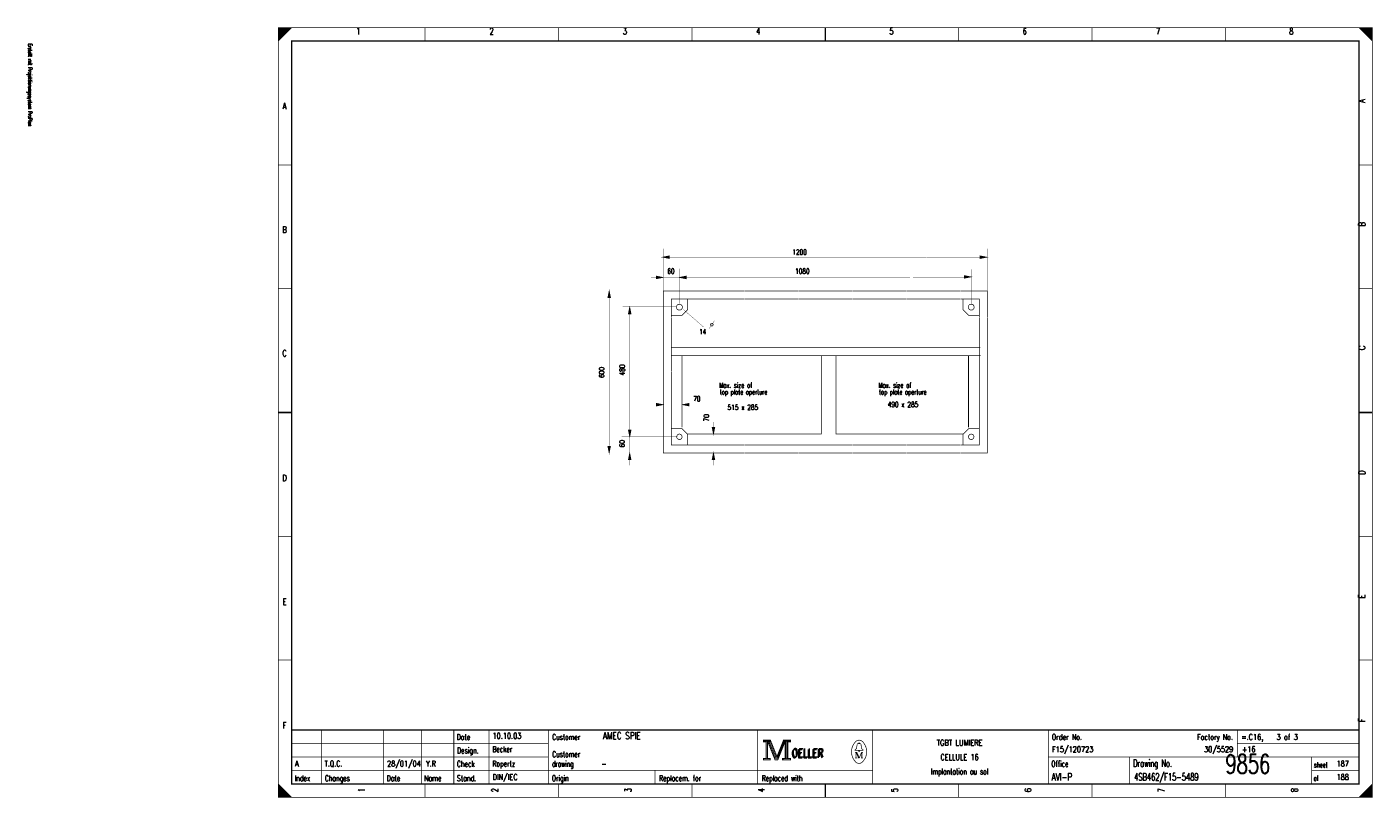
# Model space of a CAD drawing. Header units: centimetres. Extents: x 0 to 491, y -1040 to 69.
# Tile 99 of 181: x 341 to 391, y -720 to -691. Entities that reach past the tile are written whole.
import ezdxf
from ezdxf.enums import TextEntityAlignment as Align

# ---------------------------------------------------------------- set-up
doc = ezdxf.new("R2010")
doc.units = ezdxf.units.CM
doc.header["$MEASUREMENT"] = 0
doc.linetypes.add('GESTRICHELT', pattern=[3.75, 3, -0.75])
doc.layers.get('0').update_dxf_attribs({"color": 9, "linetype": 'CONTINUOUS'})
doc.layers.add('1', color=7, linetype='CONTINUOUS')
doc.styles.get("Standard").update_dxf_attribs({"font": 'romans.shx', "bigfont": 'TXT.shx'})

msp = doc.modelspace()

# ---------------------------------------------------------------- linework, layer by layer
at = {"color": 0, "const_width": 0.025, "flags": 128}
for points in [[(350, -705.75), (350, -691.5), (390.5, -691.5), (390.5, -720), (350, -720), (350, -705.75)], [(350, -691.5), (350.5, -691.5), (350, -692), (350, -691.5)], [(350.025, -691.5), (350.025, -691.975), (350.05, -691.95), (350.05, -691.5), (350.075, -691.5), (350.075, -691.925), (350.1, -691.9), (350.1, -691.5), (350.125, -691.5), (350.125, -691.875), (350.15, -691.85), (350.15, -691.5), (350.175, -691.5), (350.175, -691.825), (350.2, -691.8)], [(350.2, -691.8), (350.2, -691.5), (350.225, -691.5), (350.225, -691.775), (350.25, -691.75), (350.25, -691.5), (350.275, -691.5), (350.275, -691.725), (350.3, -691.7), (350.3, -691.5), (350.325, -691.5), (350.325, -691.675), (350.35, -691.65), (350.35, -691.5), (350.375, -691.5)], [(350.375, -691.5), (350.375, -691.625), (350.4, -691.6), (350.4, -691.5), (350.425, -691.5), (350.425, -691.575), (350.45, -691.55), (350.45, -691.5), (350.475, -691.5), (350.475, -691.525)], [(390, -691.5), (390.5, -692), (390.475, -691.975), (390.475, -691.5), (390.45, -691.5), (390.45, -691.95), (390.425, -691.925), (390.425, -691.5), (390.4, -691.5), (390.4, -691.9), (390.375, -691.875), (390.375, -691.5), (390.35, -691.5), (390.35, -691.85), (390.325, -691.825)], [(390.15, -691.65), (390.15, -691.5), (390.125, -691.5), (390.125, -691.625), (390.1, -691.6), (390.1, -691.5), (390.075, -691.5), (390.075, -691.575), (390.05, -691.55), (390.05, -691.5), (390.025, -691.5), (390.025, -691.525)], [(390.325, -691.825), (390.325, -691.5), (390.3, -691.5), (390.3, -691.8), (390.275, -691.775), (390.275, -691.5), (390.25, -691.5), (390.25, -691.75), (390.225, -691.725), (390.225, -691.5), (390.2, -691.5), (390.2, -691.7), (390.175, -691.675), (390.175, -691.5), (390.15, -691.5)], [(367.95, -717.88), (367.95, -717.95), (368.05, -717.95), (368.05, -718.55), (367.95, -718.55), (367.95, -718.62), (368.22, -718.62), (368.22, -718.55), (368.12, -718.55), (368.12, -717.95), (368.22, -717.95), (368.22, -717.88), (367.95, -717.88)], [(368.07, -717.93), (368.07, -718.57), (368.1, -718.57), (368.1, -717.93)], [(368.12, -717.95), (368.39, -718.62), (368.49, -718.62), (368.76, -717.95)], [(368.18, -717.95), (368.42, -718.54), (368.46, -718.54)], [(368.22, -717.88), (368.46, -718.48), (368.7, -717.88)], [(368.22, -717.95), (368.44, -718.51), (368.47, -718.51)], [(368.46, -718.58), (368.49, -718.58), (368.74, -717.95)], [(368.46, -718.54), (368.48, -718.54), (368.72, -717.95)], [(368.76, -717.95), (368.76, -718.55), (368.66, -718.55), (368.66, -718.62), (368.71, -718.62)], [(368.7, -717.88), (368.7, -717.95), (368.8, -717.95), (368.8, -718.55), (368.7, -718.55), (368.7, -718.62), (368.97, -718.62), (368.97, -718.55), (368.87, -718.55), (368.87, -717.95), (368.97, -717.95), (368.97, -717.88), (368.7, -717.88)], [(368.78, -717.93), (368.78, -718.57), (368.83, -718.57), (368.83, -717.93), (368.85, -717.93), (368.85, -718.57)], [(371.48, -718.01), (371.48, -717.98), (371.52, -717.98), (371.52, -718.01)], [(371.48, -718.26), (371.35, -718.26), (371.35, -718.24), (371.4, -718.2), (371.43, -718.04)], [(371.39, -718.33), (371.39, -718.54), (371.35, -718.54)], [(371.39, -718.33), (371.48, -718.54), (371.51, -718.54)], [(371.52, -718.26), (371.65, -718.26), (371.65, -718.24), (371.6, -718.2), (371.57, -718.04)], [(350, -719.5), (350, -720), (350.5, -720), (350, -719.5), (350.025, -719.525), (350.025, -720), (350.05, -720), (350.05, -719.55), (350.075, -719.575), (350.075, -720), (350.1, -720), (350.1, -719.6), (350.125, -719.625), (350.125, -720), (350.15, -720)], [(350.15, -720), (350.15, -719.65), (350.175, -719.675), (350.175, -720), (350.2, -720), (350.2, -719.7), (350.225, -719.725), (350.225, -720), (350.25, -720), (350.25, -719.75), (350.275, -719.775), (350.275, -720), (350.3, -720), (350.3, -719.8), (350.325, -719.825)], [(350.325, -719.825), (350.325, -720), (350.35, -720), (350.35, -719.85), (350.375, -719.875), (350.375, -720), (350.4, -720), (350.4, -719.9), (350.425, -719.925), (350.425, -720), (350.45, -720), (350.45, -719.95), (350.475, -719.975)], [(390.125, -719.875), (390.125, -720), (390.1, -720), (390.1, -719.9), (390.075, -719.925), (390.075, -720), (390.05, -720), (390.05, -719.95), (390.025, -719.975), (390.025, -720)], [(390.3, -720), (390.3, -719.7), (390.275, -719.725), (390.275, -720), (390.25, -720), (390.25, -719.75), (390.225, -719.775), (390.225, -720), (390.2, -720), (390.2, -719.8), (390.175, -719.825), (390.175, -720), (390.15, -720), (390.15, -719.85), (390.125, -719.875)], [(390.475, -719.525), (390.475, -720), (390.45, -720), (390.45, -719.55), (390.425, -719.575), (390.425, -720), (390.4, -720), (390.4, -719.6), (390.375, -719.625), (390.375, -720), (390.35, -720), (390.35, -719.65), (390.325, -719.675), (390.325, -720), (390.3, -720)]]:
    msp.add_lwpolyline(points, dxfattribs=at)
at = {"color": 0, "flags": 128}
for points, const_width in [([(350, -691.5), (390.5, -691.5), (390.5, -720), (350, -720)], 0.025), ([(350.5, -692), (390, -692), (390, -719.5), (350.5, -719.5)], 0.05), ([(350.5, -692), (390, -692), (390, -719.5), (350.5, -719.5)], 0.025), ([(367.97, -717.9), (368.2, -717.9), (368.2, -717.93), (367.97, -717.93)], 0.025), ([(368.72, -717.9), (368.95, -717.9), (368.95, -717.93), (368.72, -717.93)], 0.025), ([(371.48, -718.26), (371.52, -718.26), (371.52, -718.29), (371.48, -718.29)], 0.025), ([(367.97, -718.57), (368.2, -718.57), (368.2, -718.6), (367.97, -718.6)], 0.025), ([(368.68, -718.57), (368.95, -718.57), (368.95, -718.6), (368.68, -718.6)], 0.025)]:
    msp.add_lwpolyline(points, close=True, dxfattribs=dict(at, const_width=const_width))
at = {"color": 0}
for points, const_width in [([(355.438, -691.5), (355.438, -692)], 0.025), ([(360.375, -691.5), (360.375, -692)], 0.025), ([(365.312, -691.5), (365.312, -692)], 0.025), ([(370.25, -692), (370.25, -691.5)], 0.05), ([(370.25, -691.5), (370.25, -692)], 0.025), ([(375.188, -691.5), (375.188, -692)], 0.025), ([(380.125, -691.5), (380.125, -692)], 0.025), ([(385.062, -691.5), (385.062, -692)], 0.025), ([(350, -696.583), (350.5, -696.583)], 0.025), ([(390.5, -696.583), (390, -696.583)], 0.025), ([(350, -701.167), (350.5, -701.167)], 0.025), ([(390.5, -701.167), (390, -701.167)], 0.025), ([(350.5, -705.75), (350, -705.75)], 0.05), ([(350, -705.75), (350.5, -705.75)], 0.025), ([(390, -705.75), (390.5, -705.75)], 0.05), ([(390.5, -705.75), (390, -705.75)], 0.025), ([(350, -710.333), (350.5, -710.333)], 0.025), ([(390.5, -710.333), (390, -710.333)], 0.025), ([(350, -714.917), (350.5, -714.917)], 0.025), ([(390.5, -714.917), (390, -714.917)], 0.025), ([(390, -717.5), (350.5, -717.5)], 0.05), ([(351.6, -719.5), (351.6, -717.5)], 0.025), ([(353.9, -719.5), (353.9, -717.5)], 0.025), ([(355.3, -719.5), (355.3, -717.5)], 0.025), ([(356.5, -717.5), (356.5, -719.5)], 0.025), ([(357.8, -717.5), (357.8, -719.5)], 0.025), ([(360, -717.5), (360, -719.5)], 0.025), ([(367.75, -717.5), (367.75, -719.5)], 0.025), ([(372, -717.5), (372, -719.5)], 0.025), ([(378.5, -717.5), (378.5, -719.5)], 0.025), ([(385.5, -717.5), (385.5, -718.5)], 0.025), ([(350.5, -718), (360, -718)], 0.025), ([(368.15, -717.95), (368.4, -718.58)], 0.025), ([(368.47, -718.51), (368.7, -717.94)], 0.025), ([(371.46, -718.01), (371.55, -718.01)], 0.025), ([(385.5, -718), (390, -718)], 0.025), ([(350.5, -718.5), (360, -718.5)], 0.025), ([(371.35, -718.33), (371.42, -718.33)], 0.025), ([(371.42, -718.33), (371.51, -718.54)], 0.025), ([(371.51, -718.54), (371.59, -718.33)], 0.025), ([(371.59, -718.54), (371.59, -718.33)], 0.025), ([(371.59, -718.33), (371.65, -718.33)], 0.025), ([(371.61, -718.33), (371.61, -718.54)], 0.025), ([(378.5, -718.5), (390, -718.5)], 0.025), ([(381.5, -718.5), (381.5, -719.5)], 0.025), ([(388.25, -718.5), (388.25, -719.5)], 0.025), ([(350.5, -719), (372, -719)], 0.025), ([(363.95, -719), (363.95, -719.5)], 0.025), ([(368.4, -718.58), (368.46, -718.58)], 0.025), ([(371.39, -718.54), (371.43, -718.54)], 0.025), ([(371.65, -718.54), (371.57, -718.54)], 0.025), ([(388.25, -719), (390, -719)], 0.025), ([(355.438, -720), (355.438, -719.5)], 0.025), ([(360.375, -720), (360.375, -719.5)], 0.025), ([(365.312, -720), (365.312, -719.5)], 0.025), ([(370.25, -719.5), (370.25, -720)], 0.05), ([(370.25, -720), (370.25, -719.5)], 0.025), ([(375.188, -720), (375.188, -719.5)], 0.025), ([(380.125, -720), (380.125, -719.5)], 0.025), ([(385.062, -720), (385.062, -719.5)], 0.025), ([(390.5, -719.5), (390, -720)], 0.025), ([(350.475, -720), (350.475, -719.975)], 0.025)]:
    msp.add_lwpolyline(points, dxfattribs=dict(at, const_width=const_width))
at = {"color": 0, "const_width": 0.025, "flags": 128}
for points in [[(371.35, -717.961, 0.373815), (371.349, -718.658, 0.373815)], [(371.649, -717.96, 0.530775), (371.351, -717.959, 0.530775)], [(371.46, -718.01, 0.414214), (371.43, -718.04, 0.414214)], [(371.57, -718.04, 0.414214), (371.54, -718.01, 0.414214)], [(371.65, -718.66, 0.378582), (371.646, -717.956, 0.378582)], [(371.35, -718.66, 0.532213), (371.649, -718.661, 0.532213)]]:
    msp.add_lwpolyline(points, format="xyb", dxfattribs=at)
at = {"layer": '1', "color": 0, "const_width": 0.025, "flags": 128}
for points in [[(364.23, -700), (364.48, -699.95), (364.48, -700.05), (364.23, -700)], [(376.23, -700), (375.98, -699.95), (375.98, -700.05), (376.23, -700)], [(364.24, -700.75), (363.99, -700.7), (363.99, -700.8), (364.24, -700.75)], [(364.85, -700.75), (365.1, -700.7), (365.1, -700.8), (364.85, -700.75)], [(375.64, -700.73), (375.39, -700.68), (375.39, -700.78), (375.64, -700.73)], [(362.25, -701.25), (362.2, -701.5), (362.3, -701.5), (362.25, -701.25)], [(364.25, -702.24), (364.25, -701.25), (365.25, -701.25)], [(365.15, -701.55), (365.15, -701.95), (364.95, -702.15), (364.55, -702.15)], [(365.25, -701.55), (364.55, -701.55), (364.55, -702.24)], [(375.26, -701.25), (376.25, -701.25), (376.25, -702.24)], [(375.95, -702.24), (375.95, -701.55), (375.26, -701.55)], [(375.35, -701.55), (375.35, -701.95), (375.55, -702.15), (375.95, -702.15)], [(363.01, -701.85), (362.96, -702.1), (363.06, -702.1), (363.01, -701.85)], [(364.25, -705.46), (364, -705.41), (364, -705.51), (364.25, -705.46)], [(364.96, -705.46), (365.21, -705.41), (365.21, -705.51), (364.96, -705.46)], [(363.01, -706.65), (362.96, -706.4), (363.06, -706.4), (363.01, -706.65)], [(364.25, -706.25), (364.25, -707.25), (365.25, -707.25)], [(364.55, -706.25), (364.55, -706.95), (365.25, -706.95)], [(365.15, -706.95), (365.15, -706.55), (364.95, -706.35), (364.55, -706.35)], [(366.11, -706.55), (366.06, -706.3), (366.16, -706.3), (366.11, -706.55)], [(375.26, -706.95), (375.95, -706.95), (375.95, -706.25)], [(375.26, -707.25), (376.25, -707.25), (376.25, -706.25)], [(375.95, -706.35), (375.55, -706.35), (375.35, -706.55), (375.35, -706.95)], [(362.25, -707.25), (362.2, -707), (362.3, -707), (362.25, -707.25)], [(363.01, -707.25), (362.96, -707.5), (363.06, -707.5), (363.01, -707.25)], [(366.11, -707.25), (366.06, -707.5), (366.16, -707.5), (366.11, -707.25)]]:
    msp.add_lwpolyline(points, dxfattribs=at)
at = {"layer": '1', "color": 0}
for points, const_width in [([(364.48, -700.03), (364.23, -700)], 0.025), ([(364.24, -700), (364.48, -699.97)], 0.025), ([(364.24, -700), (364.48, -699.99)], 0.025), ([(364.25, -699.69), (364.25, -701.25)], 0.01), ([(364.26, -700), (364.48, -700.01)], 0.025), ([(364.48, -700), (367.24, -700)], 0.01), ([(367.24, -700), (369.25, -700)], 0.01), ([(369.24, -700), (371.24, -700)], 0.01), ([(371.24, -700), (373.98, -700)], 0.01), ([(373.99, -700), (375.99, -700)], 0.01), ([(375.98, -699.97), (376.23, -700)], 0.025), ([(375.98, -699.99), (376.21, -700)], 0.025), ([(375.98, -700.01), (376.23, -700)], 0.025), ([(376.23, -700), (375.98, -700.03)], 0.025), ([(376.25, -699.69), (376.25, -701.25)], 0.01), ([(364.85, -700.42), (364.85, -701.72)], 0.01), ([(375.66, -700.45), (375.66, -701.75)], 0.01), ([(363.8, -700.75), (364.85, -700.75)], 0.01), ([(363.99, -700.72), (364.24, -700.75)], 0.025), ([(363.99, -700.74), (364.22, -700.75)], 0.025), ([(364.24, -700.75), (363.99, -700.78)], 0.025), ([(363.99, -700.76), (364.24, -700.75)], 0.025), ([(365.1, -700.78), (364.85, -700.75)], 0.025), ([(364.86, -700.75), (365.1, -700.72)], 0.025), ([(364.86, -700.75), (365.1, -700.74)], 0.025), ([(364.88, -700.75), (365.1, -700.76)], 0.025), ([(367.24, -700.74), (365.09, -700.74)], 0.01), ([(367.24, -700.74), (369.25, -700.74)], 0.01), ([(369.25, -700.74), (371.25, -700.74)], 0.01), ([(371.25, -700.74), (373.38, -700.74)], 0.01), ([(373.5, -700.74), (375.5, -700.74)], 0.01), ([(375.39, -700.7), (375.64, -700.73)], 0.025), ([(375.39, -700.72), (375.62, -700.73)], 0.025), ([(375.64, -700.73), (375.39, -700.76)], 0.025), ([(375.39, -700.74), (375.64, -700.73)], 0.025), ([(362.01, -701.24), (364.25, -701.24)], 0.01), ([(362.25, -701.27), (362.21, -701.5)], 0.025), ([(362.25, -701.27), (362.23, -701.5)], 0.025), ([(362.25, -701.28), (362.28, -701.5)], 0.025), ([(362.25, -701.28), (362.26, -701.5)], 0.025), ([(362.27, -706.98), (362.27, -701.51)], 0.01), ([(365.26, -701.25), (367.25, -701.25)], 0.025), ([(365.26, -701.55), (367.25, -701.55)], 0.025), ([(367.26, -701.25), (369.25, -701.25)], 0.025), ([(367.26, -701.55), (369.25, -701.55)], 0.025), ([(369.26, -701.25), (371.25, -701.25)], 0.025), ([(369.26, -701.55), (371.25, -701.55)], 0.025), ([(371.26, -701.25), (373.25, -701.25)], 0.025), ([(371.26, -701.55), (373.25, -701.55)], 0.025), ([(373.26, -701.25), (375.25, -701.25)], 0.025), ([(373.26, -701.55), (375.25, -701.55)], 0.025), ([(362.75, -701.84), (364.75, -701.84)], 0.01), ([(363.01, -701.87), (362.97, -702.1)], 0.025), ([(363.01, -701.87), (362.99, -702.1)], 0.025), ([(363.01, -701.88), (363.02, -702.1)], 0.025), ([(363.01, -701.88), (363.04, -702.1)], 0.025), ([(364.99, -701.93), (365.74, -702.58)], 0.01), ([(363, -706.43), (363, -702.1)], 0.01), ([(364.25, -704.23), (364.25, -702.24)], 0.025), ([(364.55, -704.24), (364.55, -702.25)], 0.025), ([(366.15, -702.35), (365.95, -702.65)], 0.01), ([(375.95, -704.24), (375.95, -702.25)], 0.025), ([(376.25, -704.24), (376.25, -702.25)], 0.025), ([(366.65, -703.35), (364.55, -703.35)], 0.025), ([(375.99, -703.35), (366.59, -703.35)], 0.025), ([(366.65, -703.65), (364.55, -703.65)], 0.025), ([(376, -703.65), (366.6, -703.65)], 0.025), ([(364.25, -706.25), (364.25, -704.19)], 0.025), ([(364.55, -706.25), (364.55, -704.25)], 0.025), ([(375.95, -706.25), (375.95, -704.2)], 0.025), ([(376.25, -706.26), (376.25, -704.19)], 0.025), ([(363.8, -705.46), (364, -705.46)], 0.01), ([(364, -705.43), (364.25, -705.46)], 0.025), ([(364, -705.45), (364.23, -705.46)], 0.025), ([(364, -705.47), (364.25, -705.46)], 0.025), ([(364.25, -705.46), (364, -705.49)], 0.025), ([(365.21, -705.49), (364.96, -705.46)], 0.025), ([(364.97, -705.46), (365.21, -705.43)], 0.025), ([(364.97, -705.46), (365.21, -705.45)], 0.025), ([(364.99, -705.46), (365.21, -705.47)], 0.025), ([(365.21, -705.46), (365.41, -705.46)], 0.01), ([(363.01, -706.64), (362.98, -706.4)], 0.025), ([(363.01, -706.64), (363, -706.4)], 0.025), ([(363.01, -706.65), (363.02, -706.4)], 0.025), ([(363.01, -706.65), (363.04, -706.4)], 0.025), ([(366.11, -706.54), (366.08, -706.3)], 0.025), ([(366.11, -706.54), (366.1, -706.3)], 0.025), ([(366.11, -706.55), (366.12, -706.3)], 0.025), ([(366.11, -706.55), (366.14, -706.3)], 0.025), ([(366.11, -706.3), (366.11, -706.1)], 0.01), ([(362.25, -707.24), (362.22, -707)], 0.025), ([(362.25, -707.24), (362.24, -707)], 0.025), ([(362.25, -707.25), (362.26, -707)], 0.025), ([(362.25, -707.25), (362.28, -707)], 0.025), ([(362.71, -706.65), (364.78, -706.65)], 0.01), ([(363.01, -706.65), (363.01, -707.24)], 0.01), ([(365.26, -706.95), (367.25, -706.95)], 0.025), ([(367.26, -706.95), (369.25, -706.95)], 0.025), ([(369.25, -706.95), (371.25, -706.95)], 0.025), ([(371.26, -706.95), (373.25, -706.95)], 0.025), ([(373.26, -706.95), (375.25, -706.95)], 0.025), ([(361.98, -707.25), (364.25, -707.25)], 0.01), ([(363.01, -707.27), (362.97, -707.5)], 0.025), ([(363.01, -707.27), (362.99, -707.5)], 0.025), ([(363.01, -707.28), (363.02, -707.5)], 0.025), ([(363.01, -707.28), (363.04, -707.5)], 0.025), ([(363.01, -707.24), (363.01, -707.7)], 0.01), ([(365.26, -707.25), (367.25, -707.25)], 0.025), ([(366.11, -707.27), (366.07, -707.5)], 0.025), ([(366.11, -707.27), (366.09, -707.5)], 0.025), ([(366.11, -707.28), (366.14, -707.5)], 0.025), ([(366.11, -707.28), (366.12, -707.5)], 0.025), ([(366.11, -707.24), (366.11, -707.7)], 0.01), ([(367.26, -707.25), (369.25, -707.25)], 0.025), ([(369.26, -707.25), (371.25, -707.25)], 0.025), ([(371.26, -707.25), (373.25, -707.25)], 0.025), ([(373.26, -707.25), (375.25, -707.25)], 0.025)]:
    msp.add_lwpolyline(points, dxfattribs=dict(at, const_width=const_width))
at = {"layer": '1', "color": 0, "const_width": 0.025, "flags": 128}
for points in [[(364.96, -701.85, 1), (364.74, -701.85, 1)], [(375.76, -701.85, 1), (375.54, -701.85, 1)], [(366.1, -702.5, 1), (366, -702.5, 1)], [(364.95, -706.65, 1), (364.75, -706.65, 1)], [(375.75, -706.65, 1), (375.55, -706.65, 1)]]:
    msp.add_lwpolyline(points, format="xyb", close=True, dxfattribs=at)
at = {"layer": '1', "color": 0, "linetype": 'GESTRICHELT', "const_width": 0.025}
for points in [[(364.95, -703.65), (364.95, -706.3)], [(375.55, -703.65), (375.55, -706.3)], [(373.35, -706.55), (375.35, -706.55)]]:
    msp.add_lwpolyline(points, dxfattribs=at)
at = {"layer": '1', "color": 0, "linetype": 'GESTRICHELT', "const_width": 0.025, "flags": 128}
for points in [[(370.1, -703.65), (370.1, -706.55), (365.15, -706.55)], [(373.35, -706.55), (370.65, -706.55), (370.65, -703.65)]]:
    msp.add_lwpolyline(points, dxfattribs=at)

# ---------------------------------------------------------------- texts
at = {"color": 0}
for s, height, width, p in [('1', 0.238, 0.672, (352.965, -691.514)), ('2', 0.238, 0.672, (357.899, -691.514)), ('3', 0.238, 0.672, (362.832, -691.514)), ('4', 0.238, 0.672, (367.766, -691.514)), ('5', 0.238, 0.672, (372.699, -691.514)), ('6', 0.238, 0.672, (377.632, -691.514)), ('7', 0.238, 0.672, (382.566, -691.514)), ('8', 0.238, 0.672, (387.499, -691.514)), ('A', 0.238, 0.76, (350.233, -694.283)), ('B', 0.238, 0.76, (350.233, -698.861)), ('C', 0.238, 0.76, (350.233, -703.439)), ('D', 0.238, 0.76, (350.233, -708.053)), ('E', 0.238, 0.76, (350.233, -712.632)), ('F', 0.238, 0.76, (350.233, -717.21)), ('TGBT LUMIERE', 0.21431, 0.754667, (375.219, -717.87)), ('CELLULE 16', 0.2143, 0.736, (375.219, -718.403)), ('Implantation au sol', 0.21431, 0.618526, (375.219, -718.935))]:
    msp.add_text(s, height=height, dxfattribs=dict(at, width=width)).set_placement(p, align=Align.TOP_CENTER)
at = {"color": 0, "width": 0.622634}
msp.add_text('Erstellt mit Projektierungssystem ProPlan', height=0.14288, rotation=270, dxfattribs=at).set_placement((340.702, -692.094), align=Align.BOTTOM_LEFT)
at = {"color": 0, "width": 0.76}
for s, p in [('A', (389.991, -694.283)), ('B', (389.991, -698.861)), ('C', (389.992, -703.439)), ('D', (389.992, -708.053)), ('E', (389.991, -712.632)), ('F', (389.991, -717.21))]:
    msp.add_text(s, height=0.238, rotation=90, dxfattribs=at).set_placement(p, align=Align.TOP_LEFT)
at = {"color": 0}
for s, height, width, p in [('Date', 0.2143, 0.64, (356.605, -717.658)), ('Customer', 0.2143, 0.62, (360.14, -717.658)), ('Order No.', 0.2143, 0.656889, (378.633, -717.658)), ('=.C16,    3 of 3', 0.21431, 0.682, (385.643, -717.658)), ('Design.', 0.2143, 0.636571, (356.619, -718.154)), ('Customer', 0.2143, 0.62, (360.14, -718.296)), ('OELLER', 0.3096, 0.76, (368.996, -718.225)), ('OELLER', 0.3096, 0.76, (368.996, -718.225)), ('OELLER', 0.3096, 0.76, (369.032, -718.19)), ('Check', 0.2143, 0.632, (356.612, -718.651)), ('drawing', 0.2143, 0.6, (360.133, -718.651)), ('Office', 0.2143, 0.626667, (378.615, -718.651)), ('Drawing No.', 0.26194, 0.646545, (381.643, -718.602)), ('sheet', 0.1905, 0.6, (388.338, -718.701)), ('Index', 0.2143, 0.632, (350.609, -719.184)), ('Changes', 0.2143, 0.622857, (351.726, -719.184)), ('Date', 0.2143, 0.64, (354.015, -719.184)), ('Name', 0.2143, 0.64, (355.404, -719.184)), ('Stand.', 0.2143, 0.642667, (356.612, -719.184)), ('Origin', 0.2143, 0.626667, (360.127, -719.184)), ('Replacem. for', 0.21431, 0.627077, (364.097, -719.184)), ('Replaced with', 0.21431, 0.619692, (367.895, -719.184)), ('of', 0.1905, 0.6, (388.323, -719.198))]:
    msp.add_text(s, height=height, dxfattribs=dict(at, width=width)).set_placement(p, align=Align.TOP_LEFT)
for s, height, width, p in [('10.10.03', 0.2143, 0.678, (357.934, -717.892)), ('AMEC SPIE', 0.2619, 0.752889, (362.016, -717.923)), ('Becker', 0.2143, 0.626667, (357.927, -718.389)), ('F15/120723', 0.2143, 0.6832, (378.639, -718.389)), ('9856', 0.7, 0.6928, (385.058, -719.322)), ('+16', 0.2143, 0.68, (385.67, -718.389)), ('A', 0.214, 0.76, (350.621, -718.921)), ('T.Q.C.', 0.2143, 0.728, (351.716, -718.921)), ('28/01/04', 0.2143, 0.678, (354.029, -718.921)), ('Y.R', 0.2143, 0.738667, (355.467, -718.921)), ('Ropertz', 0.2143, 0.622857, (357.932, -718.921)), ('-', 0.214, 0.696, (361.965, -718.921)), ('187', 0.2143, 0.672, (389.177, -718.921)), ('DIN/IEC', 0.2143, 0.750857, (357.935, -719.418)), ('AVI-P', 0.2619, 0.7472, (378.624, -719.449)), ('4SB462/F15-5489', 0.26194, 0.6928, (381.679, -719.449)), ('188', 0.2143, 0.672, (389.177, -719.418))]:
    msp.add_text(s, height=height, dxfattribs=dict(at, width=width)).set_placement(p, align=Align.BOTTOM_LEFT)
at = {"color": 0, "width": 0.646545}
msp.add_text('Factory No.', height=0.21431, dxfattribs=at).set_placement((385.335, -717.658), align=Align.TOP_RIGHT)
at = {"color": 0, "width": 0.675429}
msp.add_text('30/5529', height=0.2143, dxfattribs=at).set_placement((385.346, -718.389), align=Align.BOTTOM_RIGHT)
at = {"color": 0, "width": 0.672}
for s, p in [('1', (352.965, -719.73)), ('2', (357.899, -719.73)), ('3', (362.832, -719.73)), ('4', (367.766, -719.73)), ('5', (372.699, -719.73)), ('6', (377.632, -719.73)), ('7', (382.566, -719.73)), ('8', (387.499, -719.73))]:
    msp.add_text(s, height=0.238, rotation=90, dxfattribs=at).set_placement(p, align=Align.TOP_CENTER)
at = {"layer": '1', "color": 0}
for s, width, p in [('1200', 0.672, (369.028, -699.713)), ('1080', 0.672, (369.134, -700.423)), ('14', 0.672, (365.575, -702.659)), ('Max. size of', 0.637333, (366.321, -704.646)), ('top plate aperture', 0.610667, (366.344, -704.895)), ('Max. size of', 0.637333, (372.213, -704.646)), ('top plate aperture', 0.610667, (372.236, -704.895)), ('70', 0.672, (365.362, -705.143)), ('515 x 285', 0.669333, (366.633, -705.463)), ('490 x 285', 0.669333, (372.56, -705.356))]:
    msp.add_text(s, height=0.1905, dxfattribs=dict(at, width=width)).set_placement(p, align=Align.TOP_LEFT)
at = {"layer": '1', "color": 0, "width": 0.672}
msp.add_text('60', height=0.1905, dxfattribs=at).set_placement((364.536, -700.423), align=Align.TOP_CENTER)
msp.add_text('600', height=0.1905, rotation=90, dxfattribs=at).set_placement((362.122, -704.267), align=Align.BOTTOM_CENTER)
for s, p in [('480', (362.883, -704.378)), ('70', (366.001, -706.082)), ('60', (362.878, -707.04))]:
    msp.add_text(s, height=0.1905, rotation=90, dxfattribs=at).set_placement(p, align=Align.BOTTOM_LEFT)

doc.saveas('drawing.dxf')
